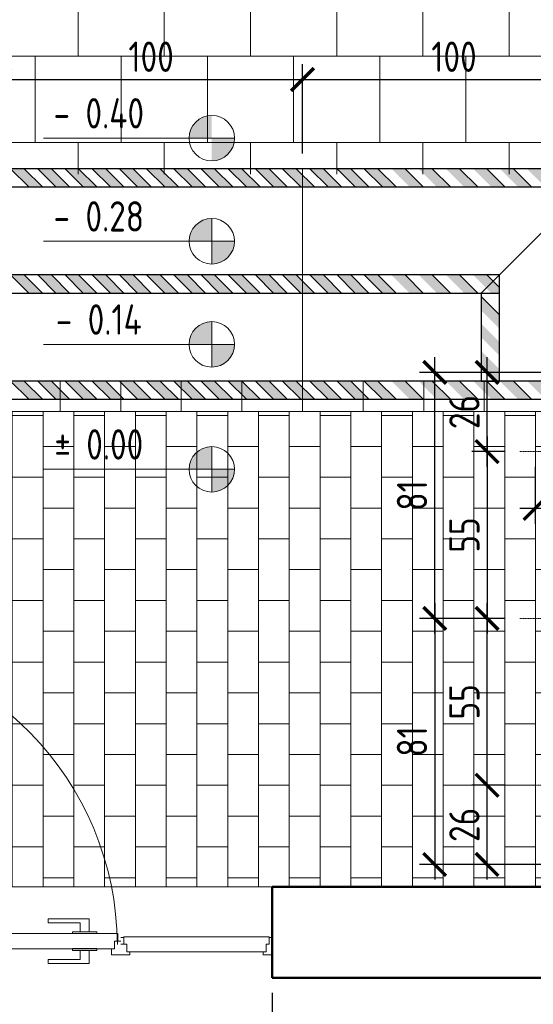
# Model space of a CAD drawing. Header units: millimetres. Extents: x -369365 to -339167, y -1124824 to -1021600.
# Tile 20 of 27: x -360859 to -359163, y -1053400 to -1050153. Entities that reach past the tile are written whole.
import ezdxf

# ---------------------------------------------------------------- set-up
doc = ezdxf.new("R2010")
doc.units = ezdxf.units.MM
doc.linetypes.add('ACAD_ISO10W100', pattern=[18, 12, -3, 0, -3])
doc.layers.get('0').update_dxf_attribs({"lineweight": 20})
doc.layers.add('000', color=7, linetype='Continuous', lineweight=13, true_color=0x5b686d)
for name, color, linetype, lineweight in [('002 Os Elementu', 30, 'ACAD_ISO10W100', 9), ('008 Aluminium', 151, 'Continuous', 18), ('009 Kreskowanie', 3, 'Continuous', 30), ('010 Wymiary', 7, 'Continuous', 9), ('Ściany', 4, 'Continuous', 50)]:
    doc.layers.add(name, color=color, linetype=linetype, lineweight=lineweight)
doc.styles.add('ISOCPEUR', font='isocpeur.ttf', dxfattribs={"width": 0.8})
doc.dimstyles.new('06.  1_50', dxfattribs={"dimscale": 50, "dimtxt": 2, "dimasz": 1.5, "dimexe": 1, "dimexo": 1, "dimgap": 0.5, "dimtad": 1, "dimdec": 0, "dimlfac": 0.1, "dimtxsty": 'ISOCPEUR', "dimblk": 'ARCHTICK', "dimcen": -5, "dimdle": 1, "dimadec": 0, "dimazin": 0, "dimtfac": 1, "dimtdec": 0, "dimtmove": 0, "dimatfit": 3, "dimfxl": 1, "dimarcsym": 0})

# ---------------------------------------------------------------- blocks, each defined once
blk = doc.blocks.new('_ArchTick')
at = {"color": 0, "linetype": 'ByBlock', "const_width": 0.15}
blk.add_lwpolyline([(-0.5, -0.5), (0.5, 0.5)], dxfattribs=at)
blk = doc.blocks.new('*D86')
at = {"layer": '010 Wymiary', "color": 0, "lineweight": -2, "transparency": 16777216}
for p, q in [((-359157.6, -1051627.1), (-359157.6, -1051814.8)), ((-358857.6, -1051623.6), (-358857.6, -1051814.8)), ((-358807.6, -1051764.8), (-359207.6, -1051764.8))]:
    blk.add_line(p, q, dxfattribs=at)
at = {"layer": 'Defpoints', "color": 0, "transparency": 16777216}
for p in [(-359157.6, -1051577.1), (-358857.6, -1051573.6), (-359157.6, -1051764.8)]:
    blk.add_point(p, dxfattribs=at)
at = {"layer": '010 Wymiary', "color": 0, "lineweight": -2, "transparency": 16777216, "xscale": 75, "yscale": 75, "zscale": 75, "rotation": 180}
blk.add_blockref('_ArchTick', (-359157.6, -1051764.8), dxfattribs=at)
at = {"layer": '010 Wymiary', "color": 0, "lineweight": -2, "transparency": 16777216, "xscale": 75, "yscale": 75, "zscale": 75}
blk.add_blockref('_ArchTick', (-358857.6, -1051764.8), dxfattribs=at)
at = {"layer": '010 Wymiary', "color": 0, "transparency": 16777216, "insert": (-359007.6, -1051689.8), "char_height": 100, "attachment_point": 5, "style": 'ISOCPEUR'}
blk.add_mtext('30', dxfattribs=at)
blk = doc.blocks.new('*D88')
at = {"layer": '010 Wymiary', "color": 0, "lineweight": -2, "transparency": 16777216}
for p, q in [((-359488.6, -1052177.3), (-359488.6, -1051265.9)), ((-358907.6, -1051315.9), (-359538.6, -1051315.9)), ((-359257.6, -1052127.3), (-359538.6, -1052127.3))]:
    blk.add_line(p, q, dxfattribs=at)
at = {"layer": 'Defpoints', "color": 0, "transparency": 16777216}
for p in [(-359488.6, -1051315.9), (-358857.6, -1051315.9), (-359207.6, -1052127.3)]:
    blk.add_point(p, dxfattribs=at)
at = {"layer": '010 Wymiary', "color": 0, "lineweight": -2, "transparency": 16777216, "xscale": 75, "yscale": 75, "zscale": 75}
for p, rotation in [((-359488.6, -1051315.9), 90), ((-359488.6, -1052127.3), 270)]:
    blk.add_blockref('_ArchTick', p, dxfattribs=dict(at, rotation=rotation))
at = {"layer": '010 Wymiary', "color": 0, "transparency": 16777216, "insert": (-359563.6, -1051721.6), "char_height": 100, "attachment_point": 5, "rotation": 90, "style": 'ISOCPEUR'}
blk.add_mtext('81', dxfattribs=at)
blk = doc.blocks.new('*D89')
at = {"layer": '010 Wymiary', "color": 0, "lineweight": -2, "transparency": 16777216}
for p, q in [((-359488.6, -1052077.3), (-359488.6, -1052988.6)), ((-359257.6, -1052127.3), (-359538.6, -1052127.3)), ((-358907.6, -1052938.6), (-359538.6, -1052938.6))]:
    blk.add_line(p, q, dxfattribs=at)
at = {"layer": 'Defpoints', "color": 0, "transparency": 16777216}
for p in [(-359207.6, -1052127.3), (-359488.6, -1052938.6), (-358857.6, -1052938.6)]:
    blk.add_point(p, dxfattribs=at)
at = {"layer": '010 Wymiary', "color": 0, "lineweight": -2, "transparency": 16777216, "xscale": 75, "yscale": 75, "zscale": 75}
for p, rotation in [((-359488.6, -1052127.3), 90), ((-359488.6, -1052938.6), 270)]:
    blk.add_blockref('_ArchTick', p, dxfattribs=dict(at, rotation=rotation))
at = {"layer": '010 Wymiary', "color": 0, "transparency": 16777216, "insert": (-359563.6, -1052532.9), "char_height": 100, "attachment_point": 5, "rotation": 90, "style": 'ISOCPEUR'}
blk.add_mtext('81', dxfattribs=at)
blk = doc.blocks.new('*D90')
at = {"layer": '010 Wymiary', "color": 0, "lineweight": -2, "transparency": 16777216}
for p, q in [((-359315.8, -1052988.6), (-359315.8, -1052627.3)), ((-359257.6, -1052677.3), (-359365.8, -1052677.3)), ((-358907.6, -1052938.6), (-359365.8, -1052938.6))]:
    blk.add_line(p, q, dxfattribs=at)
at = {"layer": 'Defpoints', "color": 0, "transparency": 16777216}
for p in [(-359315.8, -1052677.3), (-359207.6, -1052677.3), (-358857.6, -1052938.6)]:
    blk.add_point(p, dxfattribs=at)
at = {"layer": '010 Wymiary', "color": 0, "lineweight": -2, "transparency": 16777216, "xscale": 75, "yscale": 75, "zscale": 75}
for p, rotation in [((-359315.8, -1052677.3), 90), ((-359315.8, -1052938.6), 270)]:
    blk.add_blockref('_ArchTick', p, dxfattribs=dict(at, rotation=rotation))
at = {"layer": '010 Wymiary', "color": 0, "transparency": 16777216, "insert": (-359390.8, -1052808), "char_height": 100, "attachment_point": 5, "rotation": 90, "style": 'ISOCPEUR'}
blk.add_mtext('26', dxfattribs=at)
blk = doc.blocks.new('*D91')
at = {"layer": '010 Wymiary', "color": 0, "lineweight": -2, "transparency": 16777216}
for p, q in [((-359315.8, -1052727.3), (-359315.8, -1052077.3)), ((-359257.6, -1052127.3), (-359365.8, -1052127.3)), ((-359257.6, -1052677.3), (-359365.8, -1052677.3))]:
    blk.add_line(p, q, dxfattribs=at)
at = {"layer": 'Defpoints', "color": 0, "transparency": 16777216}
for p in [(-359315.8, -1052127.3), (-359207.6, -1052127.3), (-359207.6, -1052677.3)]:
    blk.add_point(p, dxfattribs=at)
at = {"layer": '010 Wymiary', "color": 0, "lineweight": -2, "transparency": 16777216, "xscale": 75, "yscale": 75, "zscale": 75}
for p, rotation in [((-359315.8, -1052127.3), 90), ((-359315.8, -1052677.3), 270)]:
    blk.add_blockref('_ArchTick', p, dxfattribs=dict(at, rotation=rotation))
at = {"layer": '010 Wymiary', "color": 0, "transparency": 16777216, "insert": (-359390.8, -1052402.3), "char_height": 100, "attachment_point": 5, "rotation": 90, "style": 'ISOCPEUR'}
blk.add_mtext('55', dxfattribs=at)
blk = doc.blocks.new('*D92')
at = {"layer": '010 Wymiary', "color": 0, "lineweight": -2, "transparency": 16777216}
for p, q in [((-359315.8, -1051527.2), (-359315.8, -1052177.3)), ((-359257.6, -1051577.2), (-359365.8, -1051577.2)), ((-359257.6, -1052127.3), (-359365.8, -1052127.3))]:
    blk.add_line(p, q, dxfattribs=at)
at = {"layer": 'Defpoints', "color": 0, "transparency": 16777216}
for p in [(-359207.6, -1051577.2), (-359315.8, -1052127.3), (-359207.6, -1052127.3)]:
    blk.add_point(p, dxfattribs=at)
at = {"layer": '010 Wymiary', "color": 0, "lineweight": -2, "transparency": 16777216, "xscale": 75, "yscale": 75, "zscale": 75}
for p, rotation in [((-359315.8, -1051577.2), 90), ((-359315.8, -1052127.3), 270)]:
    blk.add_blockref('_ArchTick', p, dxfattribs=dict(at, rotation=rotation))
at = {"layer": '010 Wymiary', "color": 0, "transparency": 16777216, "insert": (-359390.8, -1051852.2), "char_height": 100, "attachment_point": 5, "rotation": 90, "style": 'ISOCPEUR'}
blk.add_mtext('55', dxfattribs=at)
blk = doc.blocks.new('*D95')
at = {"layer": '010 Wymiary', "color": 0, "lineweight": -2, "transparency": 16777216}
for p, q in [((-359315.8, -1051627.2), (-359315.8, -1051265.9)), ((-358940.2, -1051315.9), (-359365.8, -1051315.9)), ((-359257.6, -1051577.2), (-359365.8, -1051577.2))]:
    blk.add_line(p, q, dxfattribs=at)
at = {"layer": 'Defpoints', "color": 0, "transparency": 16777216}
for p in [(-359315.8, -1051315.9), (-358890.2, -1051315.9), (-359207.6, -1051577.2)]:
    blk.add_point(p, dxfattribs=at)
at = {"layer": '010 Wymiary', "color": 0, "lineweight": -2, "transparency": 16777216, "xscale": 75, "yscale": 75, "zscale": 75}
for p, rotation in [((-359315.8, -1051315.9), 90), ((-359315.8, -1051577.2), 270)]:
    blk.add_blockref('_ArchTick', p, dxfattribs=dict(at, rotation=rotation))
at = {"layer": '010 Wymiary', "color": 0, "transparency": 16777216, "insert": (-359390.8, -1051446.6), "char_height": 100, "attachment_point": 5, "rotation": 90, "style": 'ISOCPEUR'}
blk.add_mtext('26', dxfattribs=at)
blk = doc.blocks.new('*D126')
at = {"layer": '010 Wymiary', "color": 0, "lineweight": -2, "transparency": 16777216}
for p, q in [((-361523.1, -1053362.3), (-361523.1, -1053931.2)), ((-360025.1, -1053362.3), (-360025.1, -1053931.2)), ((-361573.1, -1053881.2), (-359975.1, -1053881.2))]:
    blk.add_line(p, q, dxfattribs=at)
at = {"layer": 'Defpoints', "color": 0, "transparency": 16777216}
for p in [(-361523.1, -1053312.3), (-360025.1, -1053312.3), (-360025.1, -1053881.2)]:
    blk.add_point(p, dxfattribs=at)
at = {"layer": '010 Wymiary', "color": 0, "lineweight": -2, "transparency": 16777216, "xscale": 75, "yscale": 75, "zscale": 75, "rotation": 180}
blk.add_blockref('_ArchTick', (-361523.1, -1053881.2), dxfattribs=at)
at = {"layer": '010 Wymiary', "color": 0, "lineweight": -2, "transparency": 16777216, "xscale": 75, "yscale": 75, "zscale": 75}
blk.add_blockref('_ArchTick', (-360025.1, -1053881.2), dxfattribs=at)
at = {"layer": '010 Wymiary', "color": 0, "transparency": 16777216, "insert": (-360774.1, -1053806.2), "char_height": 100, "attachment_point": 5, "style": 'ISOCPEUR'}
blk.add_mtext('150', dxfattribs=at)
blk = doc.blocks.new('*D129')
at = {"layer": '010 Wymiary', "color": 0, "lineweight": -2, "transparency": 16777216}
for p, q in [((-358925.1, -1053062.3), (-358925.1, -1053931.2)), ((-360025.1, -1053362.3), (-360025.1, -1053931.2)), ((-360075.1, -1053881.2), (-358875.1, -1053881.2))]:
    blk.add_line(p, q, dxfattribs=at)
at = {"layer": 'Defpoints', "color": 0, "transparency": 16777216}
for p in [(-358925.1, -1053012.3), (-360025.1, -1053312.3), (-358925.1, -1053881.2)]:
    blk.add_point(p, dxfattribs=at)
at = {"layer": '010 Wymiary', "color": 0, "lineweight": -2, "transparency": 16777216, "xscale": 75, "yscale": 75, "zscale": 75, "rotation": 180}
blk.add_blockref('_ArchTick', (-360025.1, -1053881.2), dxfattribs=at)
at = {"layer": '010 Wymiary', "color": 0, "lineweight": -2, "transparency": 16777216, "xscale": 75, "yscale": 75, "zscale": 75}
blk.add_blockref('_ArchTick', (-358925.1, -1053881.2), dxfattribs=at)
at = {"layer": '010 Wymiary', "color": 0, "transparency": 16777216, "insert": (-359475.1, -1053806.2), "char_height": 100, "attachment_point": 5, "style": 'ISOCPEUR'}
blk.add_mtext('110', dxfattribs=at)
blk = doc.blocks.new('*D131')
at = {"layer": '010 Wymiary', "color": 0, "lineweight": -2, "transparency": 16777216}
for p, q in [((-360924.3, -1050594.3), (-360924.3, -1050300)), ((-359925.1, -1050594.3), (-359925.1, -1050300)), ((-360974.3, -1050350), (-359875.1, -1050350))]:
    blk.add_line(p, q, dxfattribs=at)
at = {"layer": 'Defpoints', "color": 0, "transparency": 16777216}
for p in [(-359925.1, -1050350), (-360924.3, -1050644.3), (-359925.1, -1050644.3)]:
    blk.add_point(p, dxfattribs=at)
at = {"layer": '010 Wymiary', "color": 0, "lineweight": -2, "transparency": 16777216, "xscale": 75, "yscale": 75, "zscale": 75, "rotation": 180}
blk.add_blockref('_ArchTick', (-360924.3, -1050350), dxfattribs=at)
at = {"layer": '010 Wymiary', "color": 0, "lineweight": -2, "transparency": 16777216, "xscale": 75, "yscale": 75, "zscale": 75}
blk.add_blockref('_ArchTick', (-359925.1, -1050350), dxfattribs=at)
at = {"layer": '010 Wymiary', "color": 0, "transparency": 16777216, "insert": (-360424.7, -1050275), "char_height": 100, "attachment_point": 5, "style": 'ISOCPEUR'}
blk.add_mtext('100', dxfattribs=at)
blk = doc.blocks.new('*D132')
at = {"layer": '010 Wymiary', "color": 0, "lineweight": -2, "transparency": 16777216}
for p, q in [((-359925.1, -1050594.3), (-359925.1, -1050300)), ((-358925.1, -1050594.3), (-358925.1, -1050300)), ((-359975.1, -1050350), (-358875.1, -1050350))]:
    blk.add_line(p, q, dxfattribs=at)
at = {"layer": 'Defpoints', "color": 0, "transparency": 16777216}
for p in [(-358925.1, -1050350), (-359925.1, -1050644.3), (-358925.1, -1050644.3)]:
    blk.add_point(p, dxfattribs=at)
at = {"layer": '010 Wymiary', "color": 0, "lineweight": -2, "transparency": 16777216, "xscale": 75, "yscale": 75, "zscale": 75, "rotation": 180}
blk.add_blockref('_ArchTick', (-359925.1, -1050350), dxfattribs=at)
at = {"layer": '010 Wymiary', "color": 0, "lineweight": -2, "transparency": 16777216, "xscale": 75, "yscale": 75, "zscale": 75}
blk.add_blockref('_ArchTick', (-358925.1, -1050350), dxfattribs=at)
at = {"layer": '010 Wymiary', "color": 0, "transparency": 16777216, "insert": (-359425.1, -1050275), "char_height": 100, "attachment_point": 5, "style": 'ISOCPEUR'}
blk.add_mtext('100', dxfattribs=at)
blk = doc.blocks.new('*D153')
at = {"layer": '010 Wymiary', "color": 0, "lineweight": -2, "transparency": 16777216}
for p, q in [((-361575.1, -1053062.3), (-361575.1, -1054140.2)), ((-358925.1, -1053062.3), (-358925.1, -1054140.2)), ((-361625.1, -1054090.2), (-358875.1, -1054090.2))]:
    blk.add_line(p, q, dxfattribs=at)
at = {"layer": 'Defpoints', "color": 0, "transparency": 16777216}
for p in [(-361575.1, -1053012.3), (-358925.1, -1053012.3), (-358925.1, -1054090.2)]:
    blk.add_point(p, dxfattribs=at)
at = {"layer": '010 Wymiary', "color": 0, "lineweight": -2, "transparency": 16777216, "xscale": 75, "yscale": 75, "zscale": 75, "rotation": 180}
blk.add_blockref('_ArchTick', (-361575.1, -1054090.2), dxfattribs=at)
at = {"layer": '010 Wymiary', "color": 0, "lineweight": -2, "transparency": 16777216, "xscale": 75, "yscale": 75, "zscale": 75}
blk.add_blockref('_ArchTick', (-358925.1, -1054090.2), dxfattribs=at)
at = {"layer": '010 Wymiary', "color": 0, "transparency": 16777216, "insert": (-360250.1, -1054015.2), "char_height": 100, "attachment_point": 5, "style": 'ISOCPEUR'}
blk.add_mtext('265', dxfattribs=at)

msp = doc.modelspace()

# ---------------------------------------------------------------- hatches: boundary and pattern name
at = {"layer": '000', "transparency": 33554477}
h = msp.add_hatch(dxfattribs=at)
h.set_pattern_fill('AR-B88', color=256, scale=1.4)
h.set_pattern_definition([(0, (-9333.12, -26145.6), (0, 284.48), []), (90, (-9333.12, -26145.61), (-142.24, 284.48), [284.48, -284.48])])
h.paths.add_polyline_path([(-357646.1, -1048224.1), (-363167.3, -1048224.1), (-363266.3, -1047745.6), (-363266.3, -1048702.7), (-363365.3, -1048224.1), (-368886.5, -1048224.1), (-368886.5, -1052013.4), (-369365, -1052112.4), (-368408, -1052112.4), (-368886.5, -1052211.4), (-368882.8, -1056000.6), (-367140.1, -1056000.6), (-367041.1, -1056479.1), (-367041.1, -1055522.1), (-366942.1, -1056000.6), (-365537.1, -1056000.6), (-365537.1, -1053012.3), (-365537.1, -1051844.3), (-361925.1, -1051844.3), (-361925.1, -1051550.3), (-361925.1, -1050662.3), (-358925.1, -1050662.3), (-358925.5, -1051362.3), (-355190.1, -1051362.3), (-355190.1, -1052892.3), (-358925.1, -1052892.3), (-358925.1, -1053012.3), (-353469.3, -1053012.3), (-353469.3, -1052210.6), (-352990.8, -1052111.6), (-353947.9, -1052111.6), (-353469.3, -1052012.6), (-353469.3, -1051212.3), (-357646.1, -1051212.3)])
at = {"layer": '000', "transparency": 33554495}
h = msp.add_hatch(dxfattribs=at)
h.set_pattern_fill('AR-B816', color=256, scale=0.5, angle=90)
h.paths.add_polyline_path([(-359025.1, -1052044.3), (-359025.1, -1051844.3), (-359025.1, -1051644.3), (-359025.1, -1051444.3), (-359125.1, -1051444.3), (-359325.1, -1051444.3), (-359525.1, -1051444.3), (-359725.1, -1051444.3), (-359925.1, -1051444.3), (-360125.1, -1051444.3), (-360325.1, -1051444.3), (-360525.1, -1051444.3), (-360725.1, -1051444.3), (-360925.1, -1051444.3), (-361125.1, -1051444.3), (-361325.1, -1051444.3), (-361475.1, -1051444.3), (-361475.1, -1051544.3), (-361475.1, -1051744.3), (-361475.1, -1051844.3), (-361575.1, -1051844.3), (-361575.1, -1053012.3), (-361525.1, -1053012.3), (-360025.1, -1053012.3), (-359025.1, -1053012.3), (-359025.1, -1052844.3), (-359025.1, -1052644.3), (-359025.1, -1052444.3), (-359025.1, -1052244.3)])
h.paths.add_polyline_path([(-355190.1, -1051527.3), (-358925.1, -1051527.3), (-358925.1, -1052727.3), (-355190.1, -1052727.3)])
at = {"layer": '009 Kreskowanie', "true_color": 0xf9a800, "transparency": 33554534}
h = msp.add_hatch(color=40, dxfattribs=at)
h.dxf.hatch_style = 1
h.paths.add_polyline_path([(-360828.6, -1050704.3), (-360783.7, -1050704.3), (-360843.7, -1050644.3), (-360888.6, -1050644.3)])
h = msp.add_hatch(color=40, dxfattribs=at)
h.dxf.hatch_style = 1
h.paths.add_polyline_path([(-360738.8, -1050704.3), (-360693.9, -1050704.3), (-360753.9, -1050644.3), (-360798.8, -1050644.3)])
h = msp.add_hatch(color=40, dxfattribs=at)
h.dxf.hatch_style = 1
h.paths.add_polyline_path([(-360649, -1050704.3), (-360604.1, -1050704.3), (-360664.1, -1050644.3), (-360709, -1050644.3)])
h = msp.add_hatch(color=40, dxfattribs=at)
h.dxf.hatch_style = 1
h.paths.add_polyline_path([(-360559.2, -1050704.3), (-360514.3, -1050704.3), (-360574.3, -1050644.3), (-360619.2, -1050644.3)])
h = msp.add_hatch(color=40, dxfattribs=at)
h.dxf.hatch_style = 1
h.paths.add_polyline_path([(-360469.4, -1050704.3), (-360424.5, -1050704.3), (-360484.5, -1050644.3), (-360529.4, -1050644.3)])
h = msp.add_hatch(color=40, dxfattribs=at)
h.dxf.hatch_style = 1
h.paths.add_polyline_path([(-360379.6, -1050704.3), (-360334.7, -1050704.3), (-360394.7, -1050644.3), (-360439.6, -1050644.3)])
h = msp.add_hatch(color=40, dxfattribs=at)
h.dxf.hatch_style = 1
h.paths.add_polyline_path([(-360289.8, -1050704.3), (-360244.9, -1050704.3), (-360304.9, -1050644.3), (-360349.8, -1050644.3)])
h = msp.add_hatch(color=40, dxfattribs=at)
h.dxf.hatch_style = 1
h.paths.add_polyline_path([(-360200, -1050704.3), (-360155.1, -1050704.3), (-360215.1, -1050644.3), (-360260, -1050644.3)])
h = msp.add_hatch(color=40, dxfattribs=at)
h.dxf.hatch_style = 1
h.paths.add_polyline_path([(-360110.2, -1050704.3), (-360065.3, -1050704.3), (-360125.3, -1050644.3), (-360170.2, -1050644.3)])
h = msp.add_hatch(color=40, dxfattribs=at)
h.dxf.hatch_style = 1
h.paths.add_polyline_path([(-360020.4, -1050704.3), (-359975.5, -1050704.3), (-360035.5, -1050644.3), (-360080.4, -1050644.3)])
h = msp.add_hatch(color=40, dxfattribs=at)
h.dxf.hatch_style = 1
h.paths.add_polyline_path([(-359930.6, -1050704.3), (-359885.7, -1050704.3), (-359945.7, -1050644.3), (-359990.6, -1050644.3)])
h = msp.add_hatch(color=40, dxfattribs=at)
h.dxf.hatch_style = 1
h.paths.add_polyline_path([(-359840.8, -1050704.3), (-359795.9, -1050704.3), (-359855.9, -1050644.3), (-359900.8, -1050644.3)])
h = msp.add_hatch(color=40, dxfattribs=at)
h.dxf.hatch_style = 1
h.paths.add_polyline_path([(-359751, -1050704.3), (-359706.1, -1050704.3), (-359766.1, -1050644.3), (-359811, -1050644.3)])
h = msp.add_hatch(color=40, dxfattribs=at)
h.dxf.hatch_style = 1
h.paths.add_polyline_path([(-359661.2, -1050704.3), (-359616.3, -1050704.3), (-359676.3, -1050644.3), (-359721.2, -1050644.3)])
h = msp.add_hatch(color=40, dxfattribs=at)
h.dxf.hatch_style = 1
h.paths.add_polyline_path([(-359571.4, -1050704.3), (-359526.5, -1050704.3), (-359586.5, -1050644.3), (-359631.4, -1050644.3)])
h = msp.add_hatch(color=40, dxfattribs=at)
h.dxf.hatch_style = 1
h.paths.add_polyline_path([(-359481.6, -1050704.3), (-359436.7, -1050704.3), (-359496.7, -1050644.3), (-359541.6, -1050644.3)])
h = msp.add_hatch(color=40, dxfattribs=at)
h.dxf.hatch_style = 1
h.paths.add_polyline_path([(-359391.8, -1050704.3), (-359346.9, -1050704.3), (-359406.9, -1050644.3), (-359451.8, -1050644.3)])
h = msp.add_hatch(color=40, dxfattribs=at)
h.dxf.hatch_style = 1
h.paths.add_polyline_path([(-359302, -1050704.3), (-359257.1, -1050704.3), (-359317.1, -1050644.3), (-359362, -1050644.3)])
h = msp.add_hatch(color=40, dxfattribs=at)
h.dxf.hatch_style = 1
h.paths.add_polyline_path([(-359213.7, -1050704.3), (-359168.8, -1050704.3), (-359228.8, -1050644.3), (-359273.7, -1050644.3)])
h = msp.add_hatch(color=40, dxfattribs=at)
h.dxf.hatch_style = 1
h.paths.add_polyline_path([(-359123.9, -1050704.3), (-359079, -1050704.3), (-359139, -1050644.3), (-359183.9, -1050644.3)])
h = msp.add_hatch(color=40, dxfattribs=at)
h.dxf.hatch_style = 1
h.paths.add_polyline_path([(-360828.6, -1051054.3), (-360783.7, -1051054.3), (-360843.7, -1050994.3), (-360888.6, -1050994.3)])
h = msp.add_hatch(color=40, dxfattribs=at)
h.dxf.hatch_style = 1
h.paths.add_polyline_path([(-360738.8, -1051054.3), (-360693.9, -1051054.3), (-360753.9, -1050994.3), (-360798.8, -1050994.3)])
h = msp.add_hatch(color=40, dxfattribs=at)
h.dxf.hatch_style = 1
h.paths.add_polyline_path([(-360649, -1051054.3), (-360604.1, -1051054.3), (-360664.1, -1050994.3), (-360709, -1050994.3)])
h = msp.add_hatch(color=40, dxfattribs=at)
h.dxf.hatch_style = 1
h.paths.add_polyline_path([(-360559.2, -1051054.3), (-360514.3, -1051054.3), (-360574.3, -1050994.3), (-360619.2, -1050994.3)])
h = msp.add_hatch(color=40, dxfattribs=at)
h.dxf.hatch_style = 1
h.paths.add_polyline_path([(-360469.4, -1051054.3), (-360424.5, -1051054.3), (-360484.5, -1050994.3), (-360529.4, -1050994.3)])
h = msp.add_hatch(color=40, dxfattribs=at)
h.dxf.hatch_style = 1
h.paths.add_polyline_path([(-360379.6, -1051054.3), (-360334.7, -1051054.3), (-360394.7, -1050994.3), (-360439.6, -1050994.3)])
h = msp.add_hatch(color=40, dxfattribs=at)
h.dxf.hatch_style = 1
h.paths.add_polyline_path([(-360289.8, -1051054.3), (-360244.9, -1051054.3), (-360304.9, -1050994.3), (-360349.8, -1050994.3)])
h = msp.add_hatch(color=40, dxfattribs=at)
h.dxf.hatch_style = 1
h.paths.add_polyline_path([(-360200, -1051054.3), (-360155.1, -1051054.3), (-360215.1, -1050994.3), (-360260, -1050994.3)])
h = msp.add_hatch(color=40, dxfattribs=at)
h.dxf.hatch_style = 1
h.paths.add_polyline_path([(-360110.2, -1051054.3), (-360065.3, -1051054.3), (-360125.3, -1050994.3), (-360170.2, -1050994.3)])
h = msp.add_hatch(color=40, dxfattribs=at)
h.dxf.hatch_style = 1
h.paths.add_polyline_path([(-360020.4, -1051054.3), (-359975.5, -1051054.3), (-360035.5, -1050994.3), (-360080.4, -1050994.3)])
h = msp.add_hatch(color=40, dxfattribs=at)
h.dxf.hatch_style = 1
h.paths.add_polyline_path([(-359930.6, -1051054.3), (-359885.7, -1051054.3), (-359945.7, -1050994.3), (-359990.6, -1050994.3)])
h = msp.add_hatch(color=40, dxfattribs=at)
h.dxf.hatch_style = 1
h.paths.add_polyline_path([(-359840.8, -1051054.3), (-359795.9, -1051054.3), (-359855.9, -1050994.3), (-359900.8, -1050994.3)])
h = msp.add_hatch(color=40, dxfattribs=at)
h.dxf.hatch_style = 1
h.paths.add_polyline_path([(-359751, -1051054.3), (-359706.1, -1051054.3), (-359766.1, -1050994.3), (-359811, -1050994.3)])
h = msp.add_hatch(color=40, dxfattribs=at)
h.dxf.hatch_style = 1
h.paths.add_polyline_path([(-359661.2, -1051054.3), (-359616.3, -1051054.3), (-359676.3, -1050994.3), (-359721.2, -1050994.3)])
h = msp.add_hatch(color=40, dxfattribs=at)
h.dxf.hatch_style = 1
h.paths.add_polyline_path([(-359571.4, -1051054.3), (-359526.5, -1051054.3), (-359586.5, -1050994.3), (-359631.4, -1050994.3)])
h = msp.add_hatch(color=40, dxfattribs=at)
h.dxf.hatch_style = 1
h.paths.add_polyline_path([(-359481.6, -1051054.3), (-359436.7, -1051054.3), (-359496.7, -1050994.3), (-359541.6, -1050994.3)])
h = msp.add_hatch(color=40, dxfattribs=at)
h.dxf.hatch_style = 1
h.paths.add_polyline_path([(-359391.8, -1051054.3), (-359346.9, -1051054.3), (-359406.9, -1050994.3), (-359451.8, -1050994.3)])
h = msp.add_hatch(color=40, dxfattribs=at)
h.dxf.hatch_style = 1
h.paths.add_polyline_path([(-359302, -1051054.3), (-359275.1, -1051054.3), (-359275.1, -1051036.3), (-359317.1, -1050994.3), (-359362, -1050994.3)])
h = msp.add_hatch(color=40, dxfattribs=at)
h.dxf.hatch_style = 1
h.paths.add_polyline_path([(-359335.1, -1051111), (-359335.1, -1051066.1), (-359275.1, -1051126.1), (-359275.1, -1051171)])
h = msp.add_hatch(color=40, dxfattribs=at)
h.dxf.hatch_style = 1
h.paths.add_polyline_path([(-359335.1, -1051200.8), (-359335.1, -1051155.9), (-359275.1, -1051215.9), (-359275.1, -1051260.8)])
h = msp.add_hatch(color=40, dxfattribs=at)
h.dxf.hatch_style = 1
h.paths.add_polyline_path([(-359335.1, -1051290.6), (-359335.1, -1051245.7), (-359275.1, -1051305.7), (-359275.1, -1051350.6)])
h = msp.add_hatch(color=40, dxfattribs=at)
h.dxf.hatch_style = 1
h.paths.add_polyline_path([(-360828.6, -1051404.3), (-360783.7, -1051404.3), (-360843.7, -1051344.3), (-360888.6, -1051344.3)])
h = msp.add_hatch(color=40, dxfattribs=at)
h.dxf.hatch_style = 1
h.paths.add_polyline_path([(-360738.8, -1051404.3), (-360693.9, -1051404.3), (-360753.9, -1051344.3), (-360798.8, -1051344.3)])
h = msp.add_hatch(color=40, dxfattribs=at)
h.dxf.hatch_style = 1
h.paths.add_polyline_path([(-360649, -1051404.3), (-360604.1, -1051404.3), (-360664.1, -1051344.3), (-360709, -1051344.3)])
h = msp.add_hatch(color=40, dxfattribs=at)
h.dxf.hatch_style = 1
h.paths.add_polyline_path([(-360559.2, -1051404.3), (-360514.3, -1051404.3), (-360574.3, -1051344.3), (-360619.2, -1051344.3)])
h = msp.add_hatch(color=40, dxfattribs=at)
h.dxf.hatch_style = 1
h.paths.add_polyline_path([(-360469.4, -1051404.3), (-360424.5, -1051404.3), (-360484.5, -1051344.3), (-360529.4, -1051344.3)])
h = msp.add_hatch(color=40, dxfattribs=at)
h.dxf.hatch_style = 1
h.paths.add_polyline_path([(-360379.6, -1051404.3), (-360334.7, -1051404.3), (-360394.7, -1051344.3), (-360439.6, -1051344.3)])
h = msp.add_hatch(color=40, dxfattribs=at)
h.dxf.hatch_style = 1
h.paths.add_polyline_path([(-360289.8, -1051404.3), (-360244.9, -1051404.3), (-360304.9, -1051344.3), (-360349.8, -1051344.3)])
h = msp.add_hatch(color=40, dxfattribs=at)
h.dxf.hatch_style = 1
h.paths.add_polyline_path([(-360200, -1051404.3), (-360155.1, -1051404.3), (-360215.1, -1051344.3), (-360260, -1051344.3)])
h = msp.add_hatch(color=40, dxfattribs=at)
h.dxf.hatch_style = 1
h.paths.add_polyline_path([(-360110.2, -1051404.3), (-360065.3, -1051404.3), (-360125.3, -1051344.3), (-360170.2, -1051344.3)])
h = msp.add_hatch(color=40, dxfattribs=at)
h.dxf.hatch_style = 1
h.paths.add_polyline_path([(-360020.4, -1051404.3), (-359975.5, -1051404.3), (-360035.5, -1051344.3), (-360080.4, -1051344.3)])
h = msp.add_hatch(color=40, dxfattribs=at)
h.dxf.hatch_style = 1
h.paths.add_polyline_path([(-359930.6, -1051404.3), (-359885.7, -1051404.3), (-359945.7, -1051344.3), (-359990.6, -1051344.3)])
h = msp.add_hatch(color=40, dxfattribs=at)
h.dxf.hatch_style = 1
h.paths.add_polyline_path([(-359840.8, -1051404.3), (-359795.9, -1051404.3), (-359855.9, -1051344.3), (-359900.8, -1051344.3)])
h = msp.add_hatch(color=40, dxfattribs=at)
h.dxf.hatch_style = 1
h.paths.add_polyline_path([(-359751, -1051404.3), (-359706.1, -1051404.3), (-359766.1, -1051344.3), (-359811, -1051344.3)])
h = msp.add_hatch(color=40, dxfattribs=at)
h.dxf.hatch_style = 1
h.paths.add_polyline_path([(-359661.2, -1051404.3), (-359616.3, -1051404.3), (-359676.3, -1051344.3), (-359721.2, -1051344.3)])
h = msp.add_hatch(color=40, dxfattribs=at)
h.dxf.hatch_style = 1
h.paths.add_polyline_path([(-359571.4, -1051404.3), (-359526.5, -1051404.3), (-359586.5, -1051344.3), (-359631.4, -1051344.3)])
h = msp.add_hatch(color=40, dxfattribs=at)
h.dxf.hatch_style = 1
h.paths.add_polyline_path([(-359481.6, -1051404.3), (-359436.7, -1051404.3), (-359496.7, -1051344.3), (-359541.6, -1051344.3)])
h = msp.add_hatch(color=40, dxfattribs=at)
h.dxf.hatch_style = 1
h.paths.add_polyline_path([(-359391.8, -1051404.3), (-359346.9, -1051404.3), (-359406.9, -1051344.3), (-359451.8, -1051344.3)])
h = msp.add_hatch(color=40, dxfattribs=at)
h.dxf.hatch_style = 1
h.paths.add_polyline_path([(-359302, -1051404.3), (-359257.1, -1051404.3), (-359317.1, -1051344.3), (-359362, -1051344.3)])
h = msp.add_hatch(color=40, dxfattribs=at)
h.dxf.hatch_style = 1
h.paths.add_polyline_path([(-359213.7, -1051404.3), (-359168.8, -1051404.3), (-359228.8, -1051344.3), (-359273.7, -1051344.3)])
h = msp.add_hatch(color=40, dxfattribs=at)
h.dxf.hatch_style = 1
h.paths.add_polyline_path([(-359123.9, -1051404.3), (-359079, -1051404.3), (-359139, -1051344.3), (-359183.9, -1051344.3)])
at = {"layer": '010 Wymiary'}
h = msp.add_hatch(color=256, dxfattribs=at)
h.dxf.hatch_style = 1
h.paths.add_polyline_path([(-360224.5, -1050468.5, 0.414214), (-360299.5, -1050543.5), (-360224.5, -1050543.5)])
h.paths.add_polyline_path([(-360224.5, -1050618.5, 0.414214), (-360149.5, -1050543.5), (-360224.5, -1050543.5)])
h = msp.add_hatch(color=256, dxfattribs=at)
h.dxf.hatch_style = 1
h.paths.add_polyline_path([(-360224.5, -1050808.5, 0.414214), (-360299.5, -1050883.5), (-360224.5, -1050883.5)])
h.paths.add_polyline_path([(-360224.5, -1050958.5, 0.414214), (-360149.5, -1050883.5), (-360224.5, -1050883.5)])
h = msp.add_hatch(color=256, dxfattribs=at)
h.dxf.hatch_style = 1
h.paths.add_polyline_path([(-360224.5, -1051148.5, 0.414214), (-360299.5, -1051223.5), (-360224.5, -1051223.5)])
h.paths.add_polyline_path([(-360224.5, -1051298.5, 0.414214), (-360149.5, -1051223.5), (-360224.5, -1051223.5)])
h = msp.add_hatch(color=256, dxfattribs=at)
h.dxf.hatch_style = 1
h.paths.add_polyline_path([(-360224.5, -1051560.4, 0.414214), (-360299.5, -1051635.4), (-360224.5, -1051635.4)])
h.paths.add_polyline_path([(-360224.5, -1051710.4, 0.414214), (-360149.5, -1051635.4), (-360224.5, -1051635.4)])

# ---------------------------------------------------------------- linework, layer by layer
at = {"layer": '000'}
msp.add_line((-360025.1, -1053012.3), (-361523.1, -1053012.3), dxfattribs=at)
for points in [[(-360925.1, -1050994.3), (-359925.1, -1050994.3), (-359925.1, -1050644.3), (-360925.1, -1050644.3)], [(-359925.1, -1050994.3), (-359275.1, -1050994.3), (-358925.1, -1050644.3), (-359925.1, -1050644.3)], [(-359275.1, -1051344.3), (-359275.1, -1050994.3), (-358925.1, -1050644.3), (-358925.1, -1051344.3)], [(-360925.1, -1051344.3), (-359925.1, -1051344.3), (-359925.1, -1050994.3), (-360925.1, -1050994.3)], [(-359925.1, -1051344.3), (-359275.1, -1051344.3), (-359275.1, -1050994.3), (-359925.1, -1050994.3)], [(-360925.1, -1051444.3), (-360725.1, -1051444.3), (-360725.1, -1051344.3), (-360925.1, -1051344.3)], [(-360725.1, -1051444.3), (-360525.1, -1051444.3), (-360525.1, -1051344.3), (-360725.1, -1051344.3)], [(-360525.1, -1051444.3), (-360325.1, -1051444.3), (-360325.1, -1051344.3), (-360525.1, -1051344.3)], [(-360325.1, -1051444.3), (-360125.1, -1051444.3), (-360125.1, -1051344.3), (-360325.1, -1051344.3)], [(-360125.1, -1051444.3), (-359925.1, -1051444.3), (-359925.1, -1051344.3), (-360125.1, -1051344.3)], [(-359925.1, -1051444.3), (-359725.1, -1051444.3), (-359725.1, -1051344.3), (-359925.1, -1051344.3)], [(-359725.1, -1051444.3), (-359525.1, -1051444.3), (-359525.1, -1051344.3), (-359725.1, -1051344.3)], [(-359525.1, -1051444.3), (-359325.1, -1051444.3), (-359325.1, -1051344.3), (-359525.1, -1051344.3)], [(-359325.1, -1051444.3), (-359125.1, -1051444.3), (-359125.1, -1051344.3), (-359325.1, -1051344.3)]]:
    msp.add_lwpolyline(points, close=True, dxfattribs=at)
at = {"layer": '002 Os Elementu', "ltscale": 0.3}
for p, q in [((-359207.6, -1051577.2), (-354907.6, -1051577.3)), ((-359207.6, -1052127.3), (-355026.7, -1052127.3)), ((-359207.6, -1052677.3), (-354907.6, -1052677.2))]:
    msp.add_line(p, q, dxfattribs=at)
at = {"layer": '008 Aluminium'}
for p, q in [((-360545.1, -1053216.6), (-360545.1, -1053191.6)), ((-360545.1, -1053191.6), (-360525.1, -1053191.6)), ((-360515.1, -1053179.6), (-360525.1, -1053179.6)), ((-360505.1, -1053201.6), (-360525.1, -1053201.6)), ((-360505.1, -1053226.6), (-360505.1, -1053201.6)), ((-360045.1, -1053226.6), (-360045.1, -1053201.6)), ((-360035.1, -1053179.6), (-360025.1, -1053179.6)), ((-360555.1, -1053216.6), (-360545.1, -1053216.6)), ((-360555.1, -1053236.6), (-360555.1, -1053216.6)), ((-360525.1, -1053236.6), (-360555.1, -1053236.6)), ((-360525.1, -1053236.6), (-360495.1, -1053236.6)), ((-360495.1, -1053226.6), (-360505.1, -1053226.6)), ((-360495.1, -1053236.6), (-360495.1, -1053226.6)), ((-360055.1, -1053236.6), (-360055.1, -1053226.6)), ((-360055.1, -1053226.6), (-360045.1, -1053226.6)), ((-360025.1, -1053236.6), (-360055.1, -1053236.6))]:
    msp.add_line(p, q, dxfattribs=at)
for points in [[(-360629.2, -1053130.6), (-360629.2, -1053117.6), (-360764.2, -1053117.6), (-360764.2, -1053130.6), (-360659.2, -1053130.6)], [(-360659.2, -1053130.6), (-360659.2, -1053160.6), (-360629.2, -1053160.6), (-360629.2, -1053130.6)], [(-360659.2, -1053252.1), (-360659.2, -1053222.1), (-360629.2, -1053222.1), (-360629.2, -1053252.1)], [(-360629.2, -1053252.1), (-360629.2, -1053265.1), (-360764.2, -1053265.1), (-360764.2, -1053252.1), (-360659.2, -1053252.1)]]:
    msp.add_lwpolyline(points, dxfattribs=at)
for points in [[(-360545.1, -1053216.6), (-360545.1, -1053191.6), (-360535.1, -1053191.6), (-360535.1, -1053166.6), (-361515.1, -1053166.6), (-361515.1, -1053191.6), (-361505.1, -1053191.6), (-361505.1, -1053216.6)], [(-360684.2, -1053160.6), (-360684.2, -1053166.6), (-360604.2, -1053166.6), (-360604.2, -1053160.6)], [(-360505.1, -1053226.6), (-360505.1, -1053201.6), (-360515.1, -1053201.6), (-360515.1, -1053176.6), (-360035.1, -1053176.6), (-360035.1, -1053201.6), (-360045.1, -1053201.6), (-360045.1, -1053226.6)], [(-360684.2, -1053222.1), (-360684.2, -1053216.1), (-360604.2, -1053216.1), (-360604.2, -1053222.1)]]:
    msp.add_lwpolyline(points, close=True, dxfattribs=at)
msp.add_arc((-361543.6, -1053209.3), 1007.4, 0.3986, 88.3139, dxfattribs=at)
at = {"layer": '009 Kreskowanie', "color": 40, "linetype": 'Continuous', "true_color": 0xf9a800, "transparency": 33554534}
for p, q in [((-360888.6, -1050644.3), (-360828.6, -1050704.3)), ((-360843.7, -1050644.3), (-360783.7, -1050704.3)), ((-360798.8, -1050644.3), (-360738.8, -1050704.3)), ((-360753.9, -1050644.3), (-360693.9, -1050704.3)), ((-360709, -1050644.3), (-360649, -1050704.3)), ((-360664.1, -1050644.3), (-360604.1, -1050704.3)), ((-360619.2, -1050644.3), (-360559.2, -1050704.3)), ((-360574.3, -1050644.3), (-360514.3, -1050704.3)), ((-360529.4, -1050644.3), (-360469.4, -1050704.3)), ((-360484.5, -1050644.3), (-360424.5, -1050704.3)), ((-360439.6, -1050644.3), (-360379.6, -1050704.3)), ((-360394.7, -1050644.3), (-360334.7, -1050704.3)), ((-360349.8, -1050644.3), (-360289.8, -1050704.3)), ((-360304.9, -1050644.3), (-360244.9, -1050704.3)), ((-360260, -1050644.3), (-360200, -1050704.3)), ((-360215.1, -1050644.3), (-360155.1, -1050704.3)), ((-360170.2, -1050644.3), (-360110.2, -1050704.3)), ((-360125.3, -1050644.3), (-360065.3, -1050704.3)), ((-360080.4, -1050644.3), (-360020.4, -1050704.3)), ((-360035.5, -1050644.3), (-359975.5, -1050704.3)), ((-359990.6, -1050644.3), (-359930.6, -1050704.3)), ((-359945.7, -1050644.3), (-359885.7, -1050704.3)), ((-359900.8, -1050644.3), (-359840.8, -1050704.3)), ((-359855.9, -1050644.3), (-359795.9, -1050704.3)), ((-359811, -1050644.3), (-359751, -1050704.3)), ((-359766.1, -1050644.3), (-359706.1, -1050704.3)), ((-359721.2, -1050644.3), (-359661.2, -1050704.3)), ((-359676.3, -1050644.3), (-359616.3, -1050704.3)), ((-359586.5, -1050644.3), (-359526.5, -1050704.3)), ((-359496.7, -1050644.3), (-359436.7, -1050704.3)), ((-359406.9, -1050644.3), (-359346.9, -1050704.3)), ((-359317.1, -1050644.3), (-359257.1, -1050704.3)), ((-359228.8, -1050644.3), (-359168.8, -1050704.3)), ((-360888.6, -1050994.3), (-360828.6, -1051054.3)), ((-360843.7, -1050994.3), (-360783.7, -1051054.3)), ((-360798.8, -1050994.3), (-360738.8, -1051054.3)), ((-360753.9, -1050994.3), (-360693.9, -1051054.3)), ((-360709, -1050994.3), (-360649, -1051054.3)), ((-360664.1, -1050994.3), (-360604.1, -1051054.3)), ((-360619.2, -1050994.3), (-360559.2, -1051054.3)), ((-360574.3, -1050994.3), (-360514.3, -1051054.3)), ((-360529.4, -1050994.3), (-360469.4, -1051054.3)), ((-360484.5, -1050994.3), (-360424.5, -1051054.3)), ((-360439.6, -1050994.3), (-360379.6, -1051054.3)), ((-360394.7, -1050994.3), (-360334.7, -1051054.3)), ((-360349.8, -1050994.3), (-360289.8, -1051054.3)), ((-360304.9, -1050994.3), (-360244.9, -1051054.3)), ((-360260, -1050994.3), (-360200, -1051054.3)), ((-360215.1, -1050994.3), (-360155.1, -1051054.3)), ((-360170.2, -1050994.3), (-360110.2, -1051054.3)), ((-360125.3, -1050994.3), (-360065.3, -1051054.3)), ((-360080.4, -1050994.3), (-360020.4, -1051054.3)), ((-360035.5, -1050994.3), (-359975.5, -1051054.3)), ((-359990.6, -1050994.3), (-359930.6, -1051054.3)), ((-359945.7, -1050994.3), (-359885.7, -1051054.3)), ((-359900.8, -1050994.3), (-359840.8, -1051054.3)), ((-359855.9, -1050994.3), (-359795.9, -1051054.3)), ((-359811, -1050994.3), (-359751, -1051054.3)), ((-359766.1, -1050994.3), (-359706.1, -1051054.3)), ((-359721.2, -1050994.3), (-359661.2, -1051054.3)), ((-359676.3, -1050994.3), (-359616.3, -1051054.3)), ((-359586.5, -1050994.3), (-359526.5, -1051054.3)), ((-359496.7, -1050994.3), (-359436.7, -1051054.3)), ((-359406.9, -1050994.3), (-359346.9, -1051054.3)), ((-359317.1, -1050994.3), (-359275.1, -1051036.3)), ((-359335.1, -1051066.1), (-359275.1, -1051126.1)), ((-360888.6, -1051344.3), (-360828.6, -1051404.3)), ((-360843.7, -1051344.3), (-360783.7, -1051404.3)), ((-360798.8, -1051344.3), (-360738.8, -1051404.3)), ((-360753.9, -1051344.3), (-360693.9, -1051404.3)), ((-360709, -1051344.3), (-360649, -1051404.3)), ((-360664.1, -1051344.3), (-360604.1, -1051404.3)), ((-360619.2, -1051344.3), (-360559.2, -1051404.3)), ((-360574.3, -1051344.3), (-360514.3, -1051404.3)), ((-360529.4, -1051344.3), (-360469.4, -1051404.3)), ((-360484.5, -1051344.3), (-360424.5, -1051404.3)), ((-360439.6, -1051344.3), (-360379.6, -1051404.3)), ((-360394.7, -1051344.3), (-360334.7, -1051404.3)), ((-360349.8, -1051344.3), (-360289.8, -1051404.3)), ((-360304.9, -1051344.3), (-360244.9, -1051404.3)), ((-360260, -1051344.3), (-360200, -1051404.3)), ((-360215.1, -1051344.3), (-360155.1, -1051404.3)), ((-360170.2, -1051344.3), (-360110.2, -1051404.3)), ((-360125.3, -1051344.3), (-360065.3, -1051404.3)), ((-360080.4, -1051344.3), (-360020.4, -1051404.3)), ((-360035.5, -1051344.3), (-359975.5, -1051404.3)), ((-359990.6, -1051344.3), (-359930.6, -1051404.3)), ((-359945.7, -1051344.3), (-359885.7, -1051404.3)), ((-359900.8, -1051344.3), (-359840.8, -1051404.3)), ((-359855.9, -1051344.3), (-359795.9, -1051404.3)), ((-359811, -1051344.3), (-359751, -1051404.3)), ((-359766.1, -1051344.3), (-359706.1, -1051404.3)), ((-359721.2, -1051344.3), (-359661.2, -1051404.3)), ((-359676.3, -1051344.3), (-359616.3, -1051404.3)), ((-359586.5, -1051344.3), (-359526.5, -1051404.3)), ((-359496.7, -1051344.3), (-359436.7, -1051404.3)), ((-359406.9, -1051344.3), (-359346.9, -1051404.3)), ((-359317.1, -1051344.3), (-359257.1, -1051404.3)), ((-359228.8, -1051344.3), (-359168.8, -1051404.3))]:
    msp.add_line(p, q, dxfattribs=at)
at = {"layer": '009 Kreskowanie', "color": 40, "transparency": 33554534}
for points in [[(-361925.1, -1050644.3), (-361925.1, -1050704.3), (-358985.1, -1050704.3), (-358925.1, -1050644.3), (-359575.1, -1050644.3)], [(-361575.1, -1050994.3), (-361575.1, -1051054.3), (-359275.1, -1051054.3), (-359275.1, -1050994.3), (-359575.1, -1050994.3)], [(-361575.1, -1051344.3), (-361575.1, -1051404.3), (-358925.1, -1051404.3), (-358925.1, -1051344.3), (-359575.1, -1051344.3)]]:
    msp.add_lwpolyline(points, close=True, dxfattribs=at)
at = {"layer": '009 Kreskowanie', "color": 40, "true_color": 0xf9a800, "transparency": 33554534}
msp.add_lwpolyline([(-359335.1, -1051344.3), (-359275.1, -1051344.3), (-359275.1, -1050994.3), (-359335.1, -1051054.3)], close=True, dxfattribs=at)
at = {"layer": '010 Wymiary'}
for p, q in [((-360299.5, -1050543.5), (-360779.5, -1050543.5)), ((-360299.5, -1050543.5), (-360149.5, -1050543.5)), ((-360224.5, -1050808.5), (-360224.5, -1050958.5)), ((-360299.5, -1050883.5), (-360779.5, -1050883.5)), ((-360299.5, -1050883.5), (-360149.5, -1050883.5)), ((-360224.5, -1051148.5), (-360224.5, -1051298.5)), ((-360299.5, -1051223.5), (-360779.5, -1051223.5)), ((-360299.5, -1051223.5), (-360149.5, -1051223.5)), ((-360224.5, -1051560.4), (-360224.5, -1051710.4)), ((-360299.5, -1051635.4), (-360779.5, -1051635.4)), ((-360299.5, -1051635.4), (-360149.5, -1051635.4))]:
    msp.add_line(p, q, dxfattribs=at)
for centre in [(-360224.5, -1050543.5), (-360224.5, -1050883.5), (-360224.5, -1051223.5), (-360224.5, -1051635.4)]:
    msp.add_circle(centre, 75, dxfattribs=at)
at = {"layer": 'Ściany'}
for p, q in [((-360025.1, -1053012.3), (-360025.1, -1053312.3)), ((-353469.3, -1053012.3), (-360025.1, -1053012.3)), ((-353469.3, -1053312.3), (-360025.1, -1053312.3))]:
    msp.add_line(p, q, dxfattribs=at)

# ---------------------------------------------------------------- texts
at = {"layer": '010 Wymiary', "char_height": 100, "attachment_point": 5, "style": 'ISOCPEUR'}
for s, insert in [('- 0.40', (-360597.5, -1050461.5)), ('- 0.28', (-360597.5, -1050801.5)), ('- 0.14', (-360597.5, -1051141.5)), ('%%P 0.00', (-360597.5, -1051553.4))]:
    msp.add_mtext(s, dxfattribs=dict(at, insert=insert))

# ---------------------------------------------------------------- dimensions: what is measured, and where the dimension line sits
at = {"layer": '010 Wymiary'}
for base, p1, p2, picture, middle in [((-359925.1, -1050350), (-360924.3, -1050644.3), (-359925.1, -1050644.3), '*D131', (-360424.7, -1050275)), ((-358925.1, -1050350), (-359925.1, -1050644.3), (-358925.1, -1050644.3), '*D132', (-359425.1, -1050275)), ((-358925.1, -1053881.2), (-360025.1, -1053312.3), (-358925.1, -1053012.3), '*D129', (-359475.1, -1053806.2)), ((-360025.1, -1053881.2), (-361523.1, -1053312.3), (-360025.1, -1053312.3), '*D126', (-360774.1, -1053806.2))]:
    dim = msp.add_linear_dim(base=base, p1=p1, p2=p2, dimstyle='06.  1_50', override={"dimtmove": 1}, dxfattribs=at)
    dim.commit()
    dim.dimension.update_dxf_attribs({"geometry": picture, "text_midpoint": middle})
for base, p1, p2, angle, picture, middle in [((-359488.6, -1051315.9), (-359207.6, -1052127.3), (-358857.6, -1051315.9), 90, '*D88', (-359563.6, -1051721.6)), ((-359315.8, -1052127.3), (-359207.6, -1051577.2), (-359207.6, -1052127.3), 270, '*D92', (-359390.8, -1051852.2)), ((-359488.6, -1052938.6), (-359207.6, -1052127.3), (-358857.6, -1052938.6), 90, '*D89', (-359563.6, -1052532.9)), ((-359315.8, -1052127.3), (-359207.6, -1052677.3), (-359207.6, -1052127.3), 90, '*D91', (-359390.8, -1052402.3)), ((-359315.8, -1052677.3), (-358857.6, -1052938.6), (-359207.6, -1052677.3), 90, '*D90', (-359390.8, -1052808))]:
    dim = msp.add_linear_dim(base=base, p1=p1, p2=p2, angle=angle, dimstyle='06.  1_50', dxfattribs=at)
    dim.commit()
    dim.dimension.update_dxf_attribs({"geometry": picture, "text_midpoint": middle})
dim = msp.add_linear_dim(base=(-359315.8, -1051315.9), p1=(-359207.6, -1051577.2), p2=(-358890.2, -1051315.9), angle=270, dimstyle='06.  1_50', override={"dimtmove": 1}, dxfattribs=at)
dim.commit()
dim.dimension.update_dxf_attribs({"geometry": '*D95', "text_midpoint": (-359390.8, -1051446.6)})
for base, p1, p2, picture, middle in [((-359157.6, -1051764.8), (-358857.6, -1051573.6), (-359157.6, -1051577.1), '*D86', (-359007.6, -1051689.8)), ((-358925.1, -1054090.2), (-361575.1, -1053012.3), (-358925.1, -1053012.3), '*D153', (-360250.1, -1054015.2))]:
    dim = msp.add_linear_dim(base=base, p1=p1, p2=p2, dimstyle='06.  1_50', dxfattribs=at)
    dim.commit()
    dim.dimension.update_dxf_attribs({"geometry": picture, "text_midpoint": middle})

doc.saveas('drawing.dxf')
